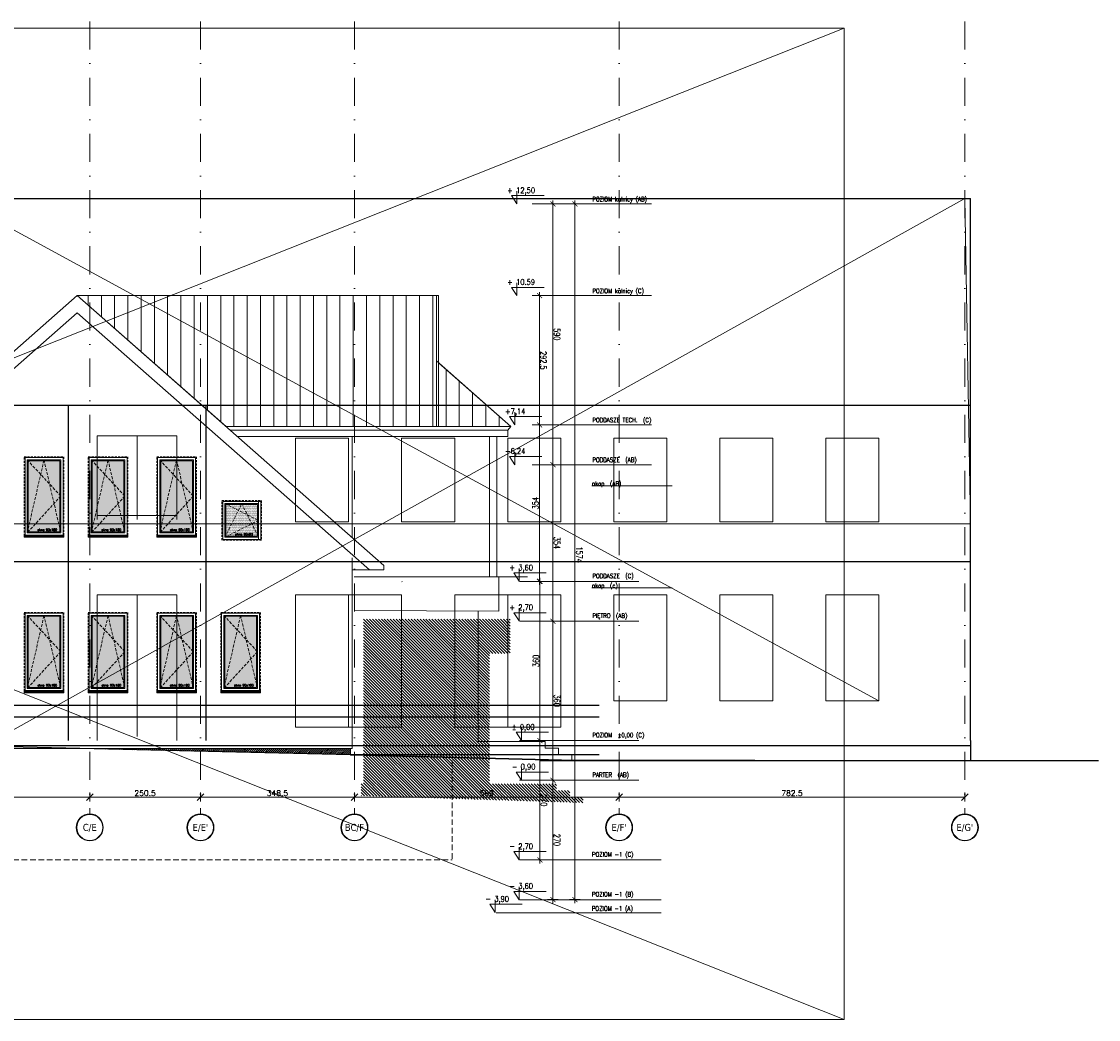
# Model space of a CAD drawing. Header units: millimetres. Extents: x 28291 to 177760, y -399809 to -170937.
# Tile 50 of 256: x 52469 to 54907, y -203186 to -200929. Entities that reach past the tile are written whole.
import ezdxf
from ezdxf.enums import TextEntityAlignment as Align

# ---------------------------------------------------------------- set-up
doc = ezdxf.new("R2010")
doc.units = ezdxf.units.MM
for name, pattern in [('CACHE', [9.525, 6.35, -3.175]), ('CARKOVANA', [7.5, 5, -2.5]), ('DASHDOT', [25.4, 12.7, -6.35, 0, -6.35]), ('HIDDEN', [9.525, 6.35, -3.175])]:
    doc.linetypes.add(name, pattern=pattern)
doc.layers.get('0').update_dxf_attribs({"lineweight": 0})
for name, color, linetype, lineweight in [('! opisy okien elewacja', 7, 'Continuous', 0), ('!! 0_ Istn-sciany', 3, 'Continuous', 30), ('!! 0_ WIDOK ELEWACJA', 4, 'Continuous', 0), ('!! 0_Istn-cienka', 4, 'Continuous', 9), ('!! 1_ projektowana ślusarka', 1, 'Continuous', 15), ('!! 1_Hatch dach', 252, 'Continuous', 5), ('!! 1_projektowana elewacja', 3, 'Continuous', 25), ('!! 2_NOWE OKNA WIDOk - remont', 140, 'Continuous', 5), ('!! 2_posadzki winyle 2', 43, 'Continuous', 9), ('!! wymiary osi', 250, 'Continuous', 9), ('0-osie-liniA', 14, 'DASHDOT', 5), ('0-osie-tx', 66, 'Continuous', 9), ('0-rzedne-blok', 62, 'Continuous', 13)]:
    doc.layers.add(name, color=color, linetype=linetype, lineweight=lineweight)
for name, color, linetype, lineweight, true_color in [('!! 0_ Istn-okna - wymienione', 9, 'Continuous', 13, 0x808080), ('!! 1_ELEWACJA KOLOR', 7, 'Continuous', 13, 0x6888bb), ('!! 2_ELEWACJA COKÓŁ', 9, 'Continuous', 13, 0x808080)]:
    doc.layers.add(name, color=color, linetype=linetype, lineweight=lineweight, true_color=true_color)
for name, color, linetype, lineweight, plot in [('!! 0_bloki rzędnych', 7, 'Continuous', 0, False), ('!! 0_ramki', 66, 'Continuous', 9, False), ('ND', 240, 'Continuous', 0, False)]:
    doc.layers.add(name, color=color, linetype=linetype, lineweight=lineweight, plot=plot)
doc.layers.add('!! 1_ widok', color=4, linetype='Continuous')
doc.styles.add('DEUTSCH', font='SIMPLEX8')
doc.styles.add('SIMPLEX', font='simplex.shx', dxfattribs={"width": 0.77})
doc.styles.add('TAHOMA', font='tahoma.ttf')
doc.styles.add('TXT', font='simplex.shx')
doc.dimstyles.new('DIM50', dxfattribs={"dimscale": 5, "dimtxt": 2.5, "dimasz": 1.5, "dimexe": 0, "dimexo": 0, "dimgap": 0.5, "dimtad": 1, "dimdec": 4, "dimrnd": 0.5, "dimdsep": 46, "dimtxsty": 'TXT', "dimblk1": 'TICK1', "dimblk2": 'TICK1', "dimsah": 1, "dimcen": 0, "dimse1": 1, "dimse2": 1, "dimclrd": 1, "dimclre": 7, "dimclrt": 9, "dimadec": 0, "dimazin": 0, "dimtfac": 1, "dimtdec": 4, "dimtmove": 2, "dimatfit": 3, "dimldrblk": 'TICK1', "dimfxl": 1, "dimtolj": 1, "dimarcsym": 0})
doc.dimstyles.new('OL PB 100', dxfattribs={"dimscale": 4, "dimtxt": 3.5, "dimasz": 0.2, "dimexe": 10, "dimexo": 10, "dimgap": 0.5, "dimtad": 1, "dimdec": 1, "dimrnd": 0.5, "dimzin": 9, "dimdsep": 46, "dimtxsty": 'SIMPLEX', "dimblk": 'thick_MSz', "dimcen": 0.05, "dimdle": 8, "dimse1": 1, "dimse2": 1, "dimclrd": 256, "dimclre": 256, "dimclrt": 3, "dimadec": 1, "dimazin": 2, "dimtfac": 1, "dimtdec": 1, "dimtix": 1, "dimtofl": 0, "dimtmove": 2, "dimatfit": 3, "dimldrblk": 'thick_MSz', "dimfxl": 10, "dimfxlon": 1, "dimtolj": 1, "dimlwd": -1, "dimlwe": -1, "dimarcsym": 0})
pattern_1 = [(90, (0, 0), (-30, 2e-15), [])]

# ---------------------------------------------------------------- blocks, each defined once
blk = doc.blocks.new('thick_MSz')
for p, q in [((-10, 0), (10, 0)), ((0, 15), (0, -15))]:
    blk.add_line(p, q)
at = {"const_width": 2, "elevation": 2}
blk.add_lwpolyline([(-7.1, -7.1), (7.1, 7.1)], dxfattribs=at)
blk = doc.blocks.new('*D3793')
at = {"layer": 'DEFPOINTS', "color": 0, "ltscale": 100, "transparency": 16777216}
for p in [(15576.3, 8739.9), (15576.3, 8648.5), (15846.3, 8648.5)]:
    blk.add_point(p, dxfattribs=at)
at = {"layer": 'ND', "ltscale": 100, "transparency": 16777216}
blk.add_line((15845.5, 8739.9), (15577.1, 8739.9), dxfattribs=at)
at = {"layer": 'ND', "ltscale": 100, "transparency": 16777216, "xscale": 0.8, "yscale": 0.8, "zscale": 0.8}
for p, rotation in [((15576.3, 8739.9), 180.0000000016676), ((15846.3, 8739.9), 1.667546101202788e-09)]:
    blk.add_blockref('thick_MSz', p, dxfattribs=dict(at, rotation=rotation))
at = {"layer": 'ND', "color": 3, "ltscale": 100, "transparency": 16777216, "insert": (15711.3, 8748.9), "char_height": 14, "attachment_point": 5, "rotation": 0, "style": 'SIMPLEX'}
blk.add_mtext('\\A1;270', dxfattribs=at)
blk = doc.blocks.new('D_kota')
for p, q in [((8.7, 0), (8.7, 23)), ((-0.8, 15), (8.7, 15)), ((8.7, 0), (-0.8, 15))]:
    blk.add_line(p, q)
blk.add_lwpolyline([(-0.8, 15), (57.9, 15)])
at = {"style": 'DEUTSCH', "width": 0.8}
blk.add_attdef('POZ.ARCH', (7.3, 19.7), '', height=10, dxfattribs=at)
blk = doc.blocks.new('*D3794')
at = {"layer": 'DEFPOINTS', "color": 0, "ltscale": 100, "transparency": 16777216}
for p in [(15846.3, 8789.5), (14272.3, 8752.2), (15846.3, 8606.6)]:
    blk.add_point(p, dxfattribs=at)
at = {"layer": 'ND', "ltscale": 100, "transparency": 16777216}
blk.add_line((14273.1, 8789.5), (15845.5, 8789.5), dxfattribs=at)
at = {"layer": 'ND', "ltscale": 100, "transparency": 16777216, "xscale": 0.8, "yscale": 0.8, "zscale": 0.8}
for p, rotation in [((14272.3, 8789.5), 180.0000000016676), ((15846.3, 8789.5), 1.667517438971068e-09)]:
    blk.add_blockref('thick_MSz', p, dxfattribs=dict(at, rotation=rotation))
at = {"layer": 'ND', "color": 3, "ltscale": 100, "transparency": 16777216, "insert": (15065.7, 8799.5), "char_height": 14, "attachment_point": 5, "rotation": 0, "style": 'SIMPLEX'}
blk.add_mtext('\\A1;1574', dxfattribs=at)
blk = doc.blocks.new('*D3795')
at = {"layer": 'DEFPOINTS', "color": 0, "ltscale": 100, "transparency": 16777216}
for p in [(15216.3, 8739.9), (15216.3, 8648.5), (15576.3, 8648.5)]:
    blk.add_point(p, dxfattribs=at)
at = {"layer": 'ND', "ltscale": 100, "transparency": 16777216}
blk.add_line((15575.5, 8739.9), (15217.1, 8739.9), dxfattribs=at)
at = {"layer": 'ND', "ltscale": 100, "transparency": 16777216, "xscale": 0.8, "yscale": 0.8, "zscale": 0.8}
for p, rotation in [((15216.3, 8739.9), 180.0000000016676), ((15576.3, 8739.9), 1.667546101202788e-09)]:
    blk.add_blockref('thick_MSz', p, dxfattribs=dict(at, rotation=rotation))
at = {"layer": 'ND', "color": 3, "ltscale": 100, "transparency": 16777216, "insert": (15396.3, 8748.9), "char_height": 14, "attachment_point": 5, "rotation": 0, "style": 'SIMPLEX'}
blk.add_mtext('\\A1;360', dxfattribs=at)
blk = doc.blocks.new('*D3796')
at = {"layer": 'DEFPOINTS', "color": 0, "ltscale": 100, "transparency": 16777216}
for p in [(14862.3, 8739.9), (14862.3, 8648.6), (15216.3, 8648.5)]:
    blk.add_point(p, dxfattribs=at)
at = {"layer": 'ND', "ltscale": 100, "transparency": 16777216}
blk.add_line((15215.5, 8739.9), (14863.1, 8739.9), dxfattribs=at)
at = {"layer": 'ND', "ltscale": 100, "transparency": 16777216, "xscale": 0.8, "yscale": 0.8, "zscale": 0.8}
for p, rotation in [((14862.3, 8739.9), 180.0000000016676), ((15216.3, 8739.9), 1.667546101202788e-09)]:
    blk.add_blockref('thick_MSz', p, dxfattribs=dict(at, rotation=rotation))
at = {"layer": 'ND', "color": 3, "ltscale": 100, "transparency": 16777216, "insert": (15039.3, 8748.9), "char_height": 14, "attachment_point": 5, "rotation": 0, "style": 'SIMPLEX'}
blk.add_mtext('\\A1;354', dxfattribs=at)
blk = doc.blocks.new('*D3797')
at = {"layer": 'DEFPOINTS', "color": 0, "ltscale": 100, "transparency": 16777216}
for p in [(14272.3, 8739.9), (14272.3, 8693), (14862.3, 8648.6)]:
    blk.add_point(p, dxfattribs=at)
at = {"layer": 'ND', "ltscale": 100, "transparency": 16777216}
blk.add_line((14861.5, 8739.9), (14273.1, 8739.9), dxfattribs=at)
at = {"layer": 'ND', "ltscale": 100, "transparency": 16777216, "xscale": 0.8, "yscale": 0.8, "zscale": 0.8}
for p, rotation in [((14272.3, 8739.9), 180.0000000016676), ((14862.3, 8739.9), 1.667546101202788e-09)]:
    blk.add_blockref('thick_MSz', p, dxfattribs=dict(at, rotation=rotation))
at = {"layer": 'ND', "color": 3, "ltscale": 100, "transparency": 16777216, "insert": (14567.3, 8748.9), "char_height": 14, "attachment_point": 5, "rotation": 0, "style": 'SIMPLEX'}
blk.add_mtext('\\A1;590', dxfattribs=at)
blk = doc.blocks.new('*D3798')
at = {"layer": 'DEFPOINTS', "color": 0, "ltscale": 100, "transparency": 16777216}
for p in [(15486.3, 8710.4), (15486.3, 8648.5), (15756.3, 8648.5)]:
    blk.add_point(p, dxfattribs=at)
at = {"layer": 'ND', "ltscale": 100, "transparency": 16777216}
blk.add_line((15755.5, 8710.4), (15487.1, 8710.4), dxfattribs=at)
at = {"layer": 'ND', "ltscale": 100, "transparency": 16777216, "xscale": 0.8, "yscale": 0.8, "zscale": 0.8}
for p, rotation in [((15486.3, 8710.4), 180.0000000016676), ((15756.3, 8710.4), 1.667546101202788e-09)]:
    blk.add_blockref('thick_MSz', p, dxfattribs=dict(at, rotation=rotation))
at = {"layer": 'ND', "color": 3, "ltscale": 100, "transparency": 16777216, "insert": (15621.3, 8719.4), "char_height": 14, "attachment_point": 5, "rotation": 0, "style": 'SIMPLEX'}
blk.add_mtext('\\A1;270', dxfattribs=at)
blk = doc.blocks.new('*D3799')
at = {"layer": 'DEFPOINTS', "color": 0, "ltscale": 100, "transparency": 16777216}
for p in [(15126.3, 8710.4), (15126.3, 8648.5), (15486.3, 8648.5)]:
    blk.add_point(p, dxfattribs=at)
at = {"layer": 'ND', "ltscale": 100, "transparency": 16777216}
blk.add_line((15485.5, 8710.4), (15127.1, 8710.4), dxfattribs=at)
at = {"layer": 'ND', "ltscale": 100, "transparency": 16777216, "xscale": 0.8, "yscale": 0.8, "zscale": 0.8, "rotation": 180}
blk.add_blockref('thick_MSz', (15126.3, 8710.4), dxfattribs=at)
at = {"layer": 'ND', "ltscale": 100, "transparency": 16777216, "xscale": 0.8, "yscale": 0.8, "zscale": 0.8}
blk.add_blockref('thick_MSz', (15486.3, 8710.4), dxfattribs=at)
at = {"layer": 'ND', "color": 3, "ltscale": 100, "transparency": 16777216, "insert": (15306.3, 8701.4), "char_height": 14, "attachment_point": 5, "rotation": 180, "style": 'SIMPLEX'}
blk.add_mtext('\\A1;360', dxfattribs=at)
blk = doc.blocks.new('*D3791')
at = {"layer": 'DEFPOINTS', "color": 0, "ltscale": 100, "transparency": 16777216}
for p in [(14772.3, 8709.4), (14772.3, 8648.5), (15126.3, 8648.5)]:
    blk.add_point(p, dxfattribs=at)
at = {"layer": 'ND', "ltscale": 100, "transparency": 16777216}
blk.add_line((15125.5, 8709.4), (14773.1, 8709.4), dxfattribs=at)
at = {"layer": 'ND', "ltscale": 100, "transparency": 16777216, "xscale": 0.8, "yscale": 0.8, "zscale": 0.8, "rotation": 180}
blk.add_blockref('thick_MSz', (14772.3, 8709.4), dxfattribs=at)
at = {"layer": 'ND', "ltscale": 100, "transparency": 16777216, "xscale": 0.8, "yscale": 0.8, "zscale": 0.8}
blk.add_blockref('thick_MSz', (15126.3, 8709.4), dxfattribs=at)
at = {"layer": 'ND', "color": 3, "ltscale": 100, "transparency": 16777216, "insert": (14949.3, 8700.4), "char_height": 14, "attachment_point": 5, "rotation": 180, "style": 'SIMPLEX'}
blk.add_mtext('\\A1;354', dxfattribs=at)
blk = doc.blocks.new('*D3792')
at = {"layer": 'DEFPOINTS', "color": 0, "ltscale": 100, "transparency": 16777216}
for p in [(14479.8, 8709.4), (14479.8, 8593.5), (14772.3, 8593.5)]:
    blk.add_point(p, dxfattribs=at)
at = {"layer": 'ND', "ltscale": 100, "transparency": 16777216}
blk.add_line((14771.5, 8709.4), (14480.6, 8709.4), dxfattribs=at)
at = {"layer": 'ND', "ltscale": 100, "transparency": 16777216, "xscale": 0.8, "yscale": 0.8, "zscale": 0.8, "rotation": 180}
blk.add_blockref('thick_MSz', (14479.8, 8709.4), dxfattribs=at)
at = {"layer": 'ND', "ltscale": 100, "transparency": 16777216, "xscale": 0.8, "yscale": 0.8, "zscale": 0.8}
blk.add_blockref('thick_MSz', (14772.3, 8709.4), dxfattribs=at)
at = {"layer": 'ND', "color": 3, "ltscale": 100, "transparency": 16777216, "insert": (14626.1, 8718.4), "char_height": 14, "attachment_point": 5, "style": 'SIMPLEX'}
blk.add_mtext('\\A1;292.5', dxfattribs=at)
blk = doc.blocks.new('okno 90x180')
at = {"layer": '!! 1_Hatch dach', "true_color": 0x575757}
h = blk.add_hatch(dxfattribs=at)
h.set_pattern_fill('DOTS', color=251)
h.set_pattern_definition([(0, (-9632.3096, -11392.1331), (0.79375, 1.5875), [0, -1.5875])])
h.paths.add_polyline_path([(9, -10), (81, -10), (81, -171), (9, -171)])
at = {"layer": '!! 2_posadzki winyle 2'}
h = blk.add_hatch(dxfattribs=at)
h.set_pattern_fill('ANSI31', color=252, scale=0.2)
h.paths.add_polyline_path([(0, -178), (90, -178), (90, -183), (0, -183)])
at = {"layer": '!! 0_ Istn-okna - wymienione', "linetype": 'CARKOVANA', "lineweight": 5}
blk.add_lwpolyline([(0, -1), (90, -1), (90, -180), (0, -180)], close=True, dxfattribs=at)
at = {"layer": '!! 0_ Istn-okna - wymienione'}
for points in [[(2, -3), (88, -3), (88, -178), (2, -178)], [(7, -8), (83, -8), (83, -173), (7, -173)], [(9, -10), (81, -10), (81, -171), (9, -171)], [(0, -178), (90, -178), (90, -183), (0, -183)]]:
    blk.add_lwpolyline(points, close=True, dxfattribs=at)
at = {"layer": '!! 1_Hatch dach', "color": 251, "linetype": 'CACHE', "true_color": 0x575757}
for points in [[(7, -173), (45, -8), (83, -173)], [(7, -8), (83, -90), (7, -173)]]:
    blk.add_lwpolyline(points, dxfattribs=at)
at = {"insert": (30.1, -163.6), "char_height": 5, "attachment_point": 1, "style": 'TXT'}
blk.add_mtext_dynamic_manual_height_columns('okno 90x180', width=52.63, gutter_width=75, heights=[0], dxfattribs=at)
blk = doc.blocks.new('okno 90x90')
at = {"layer": '!! 1_Hatch dach', "true_color": 0x575757}
h = blk.add_hatch(dxfattribs=at)
h.set_pattern_fill('DOTS', color=251)
h.set_pattern_definition([(0, (-9634.3096, -11214.1331), (0.79375, 1.5875), [0, -1.5875])])
h.paths.add_polyline_path([(7, 79), (79, 79), (79, 7), (7, 7)])
at = {"layer": '!! 0_ Istn-okna - wymienione', "linetype": 'CARKOVANA', "lineweight": 5}
blk.add_lwpolyline([(-2, 88), (88, 88), (88, -2), (-2, -2)], close=True, dxfattribs=at)
at = {"layer": '!! 0_ Istn-okna - wymienione'}
for points in [[(0, 86), (86, 86), (86, 0), (0, 0)], [(5, 81), (81, 81), (81, 5), (5, 5)], [(7, 79), (79, 79), (79, 7), (7, 7)]]:
    blk.add_lwpolyline(points, close=True, dxfattribs=at)
at = {"layer": '!! 1_Hatch dach', "color": 251, "linetype": 'CACHE', "true_color": 0x575757}
for points in [[(5, 5), (43, 81), (81, 5)], [(5, 81), (81, 43), (5, 5)]]:
    blk.add_lwpolyline(points, dxfattribs=at)
at = {"insert": (28.1, 14.4), "char_height": 5, "attachment_point": 1, "style": 'TXT'}
blk.add_mtext_dynamic_manual_height_columns('okno 90x90', width=52.63, gutter_width=75, heights=[0], dxfattribs=at)
blk = doc.blocks.new('*U80')
h = blk.add_hatch(color=256)
edge = h.paths.add_edge_path()
edge.add_arc((0, 0), 30.6, 0, 360)
edge = h.paths.add_edge_path(flags=17)
edge.add_arc((0, 0), 29.4, 0, 360)
for radius in [30.6, 29.4]:
    blk.add_circle((0, 0), radius)
at = {"style": 'TAHOMA', "flags": 8}
blk.add_attdef('ANSICHTSNUMMER', text='', height=16, dxfattribs=at).set_placement((0, 0), align=Align.MIDDLE_CENTER)
blk = doc.blocks.new('TICK1')
at = {"color": 2}
blk.add_line((-1, -1), (1, 1), dxfattribs=at)
at = {"color": 0}
for p, q in [((0, 0), (-1, 0)), ((0, -1.4), (0, 1.4))]:
    blk.add_line(p, q, dxfattribs=at)
blk = doc.blocks.new('*D3675')
at = {"layer": '!! wymiary osi', "color": 1, "lineweight": -2, "transparency": 16777216}
blk.add_line((60850.1, -216280.7), (61404.6, -216280.7), dxfattribs=at)
at = {"layer": 'DEFPOINTS', "color": 0, "transparency": 16777216}
for p in [(60842.6, -216280.7), (61412.1, -216280.7), (61412.1, -216280.7)]:
    blk.add_point(p, dxfattribs=at)
at = {"layer": '!! wymiary osi', "color": 1, "lineweight": -2, "transparency": 16777216, "xscale": 7.5, "yscale": 7.5, "zscale": 7.5, "rotation": 180}
blk.add_blockref('TICK1', (60842.6, -216280.7), dxfattribs=at)
at = {"layer": '!! wymiary osi', "color": 1, "lineweight": -2, "transparency": 16777216, "xscale": 7.5, "yscale": 7.5, "zscale": 7.5}
blk.add_blockref('TICK1', (61412.1, -216280.7), dxfattribs=at)
at = {"layer": '!! wymiary osi', "color": 9, "transparency": 16777216, "insert": (61127.3, -216271.9), "char_height": 12.5, "attachment_point": 5, "style": 'TXT'}
blk.add_mtext('\\A1;569.5', dxfattribs=at)
blk = doc.blocks.new('*D3676')
at = {"layer": '!! wymiary osi', "color": 1, "lineweight": -2, "transparency": 16777216}
blk.add_line((61419.6, -216280.7), (61655.1, -216280.7), dxfattribs=at)
at = {"layer": 'DEFPOINTS', "color": 0, "transparency": 16777216}
for p in [(61412.1, -216280.7), (61662.6, -216280.7), (61662.6, -216280.7)]:
    blk.add_point(p, dxfattribs=at)
at = {"layer": '!! wymiary osi', "color": 1, "lineweight": -2, "transparency": 16777216, "xscale": 7.5, "yscale": 7.5, "zscale": 7.5, "rotation": 180}
blk.add_blockref('TICK1', (61412.1, -216280.7), dxfattribs=at)
at = {"layer": '!! wymiary osi', "color": 1, "lineweight": -2, "transparency": 16777216, "xscale": 7.5, "yscale": 7.5, "zscale": 7.5}
blk.add_blockref('TICK1', (61662.6, -216280.7), dxfattribs=at)
at = {"layer": '!! wymiary osi', "color": 9, "transparency": 16777216, "insert": (61537.3, -216271.9), "char_height": 12.5, "attachment_point": 5, "style": 'TXT'}
blk.add_mtext('\\A1;250.5', dxfattribs=at)
blk = doc.blocks.new('*D3677')
at = {"layer": '!! wymiary osi', "color": 1, "lineweight": -2, "transparency": 16777216}
blk.add_line((61670.1, -216280.7), (62003.6, -216280.7), dxfattribs=at)
at = {"layer": 'DEFPOINTS', "color": 0, "transparency": 16777216}
for p in [(61662.6, -216280.7), (62011.1, -216280.7), (62011.1, -216280.7)]:
    blk.add_point(p, dxfattribs=at)
at = {"layer": '!! wymiary osi', "color": 1, "lineweight": -2, "transparency": 16777216, "xscale": 7.5, "yscale": 7.5, "zscale": 7.5, "rotation": 180}
blk.add_blockref('TICK1', (61662.6, -216280.7), dxfattribs=at)
at = {"layer": '!! wymiary osi', "color": 1, "lineweight": -2, "transparency": 16777216, "xscale": 7.5, "yscale": 7.5, "zscale": 7.5}
blk.add_blockref('TICK1', (62011.1, -216280.7), dxfattribs=at)
at = {"layer": '!! wymiary osi', "color": 9, "transparency": 16777216, "insert": (61836.8, -216271.9), "char_height": 12.5, "attachment_point": 5, "style": 'TXT'}
blk.add_mtext('\\A1;348.5', dxfattribs=at)
blk = doc.blocks.new('*D3678')
at = {"layer": '!! wymiary osi', "color": 1, "lineweight": -2, "transparency": 16777216}
blk.add_line((62018.6, -216280.7), (62602.6, -216280.7), dxfattribs=at)
at = {"layer": 'DEFPOINTS', "color": 0, "transparency": 16777216}
for p in [(62011.1, -216280.7), (62610.1, -216280.7), (62610.1, -216280.7)]:
    blk.add_point(p, dxfattribs=at)
at = {"layer": '!! wymiary osi', "color": 1, "lineweight": -2, "transparency": 16777216, "xscale": 7.5, "yscale": 7.5, "zscale": 7.5, "rotation": 180}
blk.add_blockref('TICK1', (62011.1, -216280.7), dxfattribs=at)
at = {"layer": '!! wymiary osi', "color": 1, "lineweight": -2, "transparency": 16777216, "xscale": 7.5, "yscale": 7.5, "zscale": 7.5}
blk.add_blockref('TICK1', (62610.1, -216280.7), dxfattribs=at)
at = {"layer": '!! wymiary osi', "color": 9, "transparency": 16777216, "insert": (62310.6, -216271.9), "char_height": 12.5, "attachment_point": 5, "style": 'TXT'}
blk.add_mtext('\\A1;599', dxfattribs=at)
blk = doc.blocks.new('*D3679')
at = {"layer": '!! wymiary osi', "color": 1, "lineweight": -2, "transparency": 16777216}
blk.add_line((62617.6, -216280.7), (63385.1, -216280.7), dxfattribs=at)
at = {"layer": 'DEFPOINTS', "color": 0, "transparency": 16777216}
for p in [(62610.1, -216280.7), (63392.6, -216280.7), (63392.6, -216280.7)]:
    blk.add_point(p, dxfattribs=at)
at = {"layer": '!! wymiary osi', "color": 1, "lineweight": -2, "transparency": 16777216, "xscale": 7.5, "yscale": 7.5, "zscale": 7.5, "rotation": 180}
blk.add_blockref('TICK1', (62610.1, -216280.7), dxfattribs=at)
at = {"layer": '!! wymiary osi', "color": 1, "lineweight": -2, "transparency": 16777216, "xscale": 7.5, "yscale": 7.5, "zscale": 7.5}
blk.add_blockref('TICK1', (63392.6, -216280.7), dxfattribs=at)
at = {"layer": '!! wymiary osi', "color": 9, "transparency": 16777216, "insert": (63001.3, -216271.9), "char_height": 12.5, "attachment_point": 5, "style": 'TXT'}
blk.add_mtext('\\A1;782.5', dxfattribs=at)
blk = doc.blocks.new('POZIOMY BLOK')
for p, q in [((14909.91, 9009.49), (14909.91, 8828.06)), ((15140.67, 9009.49), (15140.67, 8828.06)), ((15756.32, 8984.49), (15756.32, 8664.25)), ((15846.32, 8984.49), (15846.32, 8664.25)), ((15876.32, 8984.49), (15876.32, 8664.25)), ((14272.32, 8962.8), (14272.32, 8693.05)), ((14479.8, 8962.8), (14479.8, 8693.05)), ((14772.32, 8962.8), (14772.32, 8693.05)), ((14862.32, 8962.8), (14862.32, 8693.05)), ((15126.32, 8934), (15126.32, 8664.25)), ((15216.32, 8934), (15216.32, 8664.25)), ((15486.32, 8934), (15486.32, 8664.25)), ((15576.32, 8934), (15576.32, 8664.25)), ((15876.32, 8682.25), (15876.32, 8611.49))]:
    blk.add_line(p, q)
at = {"layer": '0-rzedne-blok'}
ref = blk.add_blockref('D_kota', (15486.32, 8657.67), dxfattribs=dict(at, xscale=1.250000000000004, yscale=1.250000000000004, zscale=1.250000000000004, rotation=90))
ref.add_attrib('POZ.ARCH', '%%p 0,00  ', (15461.74, 8646.85), dxfattribs={"layer": '0', "height": 12.5, "rotation": 90, "style": 'DEUTSCH', "width": 0.8})
ref = blk.add_blockref('D_kota', (15576.32, 8657.67), dxfattribs=dict(at, xscale=1.250000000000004, yscale=1.250000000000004, zscale=1.250000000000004, rotation=90))
ref.add_attrib('POZ.ARCH', '- 0,90  ', (15551.74, 8646.85), dxfattribs={"layer": '0', "height": 12.5, "rotation": 90, "style": 'DEUTSCH', "width": 0.8})
ref = blk.add_blockref('D_kota', (14272.32, 8647.32), dxfattribs=dict(at, xscale=1.250000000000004, yscale=1.250000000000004, zscale=1.250000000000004, rotation=90))
ref.add_attrib('POZ.ARCH', '+ 12,50', (14247.74, 8636.49), dxfattribs={"layer": '0', "height": 12.5, "rotation": 90, "style": 'DEUTSCH', "width": 0.8})
ref = blk.add_blockref('D_kota', (14479.8, 8647.32), dxfattribs=dict(at, xscale=1.250000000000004, yscale=1.250000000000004, zscale=1.250000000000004, rotation=90))
ref.add_attrib('POZ.ARCH', '+ 10.59', (14455.22, 8636.49), dxfattribs={"layer": '0', "height": 12.5, "rotation": 90, "style": 'DEUTSCH', "width": 0.8})
ref = blk.add_blockref('D_kota', (14772.32, 8642.51), dxfattribs=dict(at, xscale=1.250000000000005, yscale=1.250000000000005, zscale=1.250000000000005, rotation=90))
ref.add_attrib('POZ.ARCH', '+7,14', (14747.74, 8631.68), dxfattribs={"layer": '0', "height": 12.5, "rotation": 90, "style": 'DEUTSCH', "width": 0.8})
ref = blk.add_blockref('D_kota', (14862.32, 8642.51), dxfattribs=dict(at, xscale=1.250000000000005, yscale=1.250000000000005, zscale=1.250000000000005, rotation=90))
ref.add_attrib('POZ.ARCH', '+6,24', (14837.74, 8631.68), dxfattribs={"layer": '0', "height": 12.5, "rotation": 90, "style": 'DEUTSCH', "width": 0.8})
ref = blk.add_blockref('D_kota', (15125.85, 8652.26), dxfattribs=dict(at, xscale=1.250000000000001, yscale=1.250000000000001, zscale=1.250000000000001, rotation=89.99999992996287))
ref.add_attrib('POZ.ARCH', '+ 3,60', (15101.27, 8641.44), dxfattribs={"layer": '0', "height": 12.5, "rotation": 90, "style": 'DEUTSCH', "width": 0.8})
ref = blk.add_blockref('D_kota', (15215.85, 8652.26), dxfattribs=dict(at, xscale=1.250000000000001, yscale=1.250000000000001, zscale=1.250000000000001, rotation=89.99999992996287))
ref.add_attrib('POZ.ARCH', '+ 2,70', (15191.27, 8641.44), dxfattribs={"layer": '0', "height": 12.5, "rotation": 90, "style": 'DEUTSCH', "width": 0.8})
ref = blk.add_blockref('D_kota', (15756.32, 8652.26), dxfattribs=dict(at, xscale=1.250000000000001, yscale=1.250000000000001, zscale=1.250000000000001, rotation=89.99999992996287))
ref.add_attrib('POZ.ARCH', '- 2,70', (15731.74, 8641.44), dxfattribs={"layer": '0', "height": 12.5, "rotation": 90, "style": 'DEUTSCH', "width": 0.8})
ref = blk.add_blockref('D_kota', (15846.32, 8652.26), dxfattribs=dict(at, xscale=1.250000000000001, yscale=1.250000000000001, zscale=1.250000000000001, rotation=89.99999992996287))
ref.add_attrib('POZ.ARCH', '- 3,60', (15821.74, 8641.44), dxfattribs={"layer": '0', "height": 12.5, "rotation": 90, "style": 'DEUTSCH', "width": 0.8})
ref = blk.add_blockref('D_kota', (15875.5, 8597.99), dxfattribs=dict(at, xscale=1.250000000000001, yscale=1.250000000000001, zscale=1.250000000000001, rotation=89.99999992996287))
ref.add_attrib('POZ.ARCH', '- 3,90', (15850.92, 8587.16), dxfattribs={"layer": '0', "height": 12.5, "rotation": 90, "style": 'DEUTSCH', "width": 0.8})
at = {"style": 'SIMPLEX', "width": 0.77}
for s, p in [('POZIOM kalnicy (AB)', (14266.63, 8829.03, -0.04)), ('POZIOM kalnicy (C)', (14474.11, 8829.03, -0.04)), ('PODDASZE TECH.  (C)', (14766.35, 8829.03, -0.04)), ('PODDASZE  (AB)', (14856.35, 8829.03, -0.04)), ('PODDASZE  (C)', (15118.99, 8829.03, -0.04)), ('POZIOM  %%P0,00 (C)', (15478.99, 8829.03, -0.04)), ('okap  (AB)', (14909.91, 8828.06)), ('PIĘTRO  (AB)', (15208.99, 8829.03, -0.04)), ('PARTER  (AB)', (15568.99, 8829.03, -0.04)), ('POZIOM -1 (C)', (15748.99, 8828.23, -0.04)), ('POZIOM -1 (B)', (15838.99, 8828.23, -0.04)), ('POZIOM -1 (A)', (15871.38, 8827.97, -0.04)), ('okap  (c)', (15140.67, 8828.06))]:
    blk.add_text(s, height=10, rotation=90, dxfattribs=at).set_placement(p)
at = {"layer": 'ND', "ltscale": 100}
dim = blk.add_linear_dim(base=(15846.32, 8789.48), p1=(14272.32, 8752.23), p2=(15846.32, 8606.6), angle=180, dimstyle='OL PB 100', dxfattribs=at)
dim.commit()
dim.dimension.update_dxf_attribs({"geometry": '*D3794', "text_midpoint": (15065.71, 8799.48), "dimtype": 160})
for base, p1, p2, picture, middle in [((14272.32, 8739.89), (14862.32, 8648.65), (14272.32, 8693.05), '*D3797', (14567.32, 8748.89)), ((14862.32, 8739.89), (15216.32, 8648.52), (14862.32, 8648.65), '*D3796', (15039.32, 8748.89)), ((15216.32, 8739.89), (15576.32, 8648.52), (15216.32, 8648.52), '*D3795', (15396.32, 8748.89)), ((15576.32, 8739.89), (15846.32, 8648.52), (15576.32, 8648.52), '*D3793', (15711.32, 8748.89)), ((15486.32, 8710.39), (15756.32, 8648.52), (15486.32, 8648.52), '*D3798', (15621.32, 8719.39)), ((14772.32, 8709.43), (15126.32, 8648.52), (14772.32, 8648.52), '*D3791', (14949.32, 8700.43)), ((15126.32, 8710.39), (15486.32, 8648.52), (15126.32, 8648.52), '*D3799', (15306.32, 8701.39))]:
    dim = blk.add_linear_dim(base=base, p1=p1, p2=p2, angle=180, dimstyle='OL PB 100', dxfattribs=at)
    dim.commit()
    dim.dimension.update_dxf_attribs({"geometry": picture, "text_midpoint": middle})
dim = blk.add_linear_dim(base=(14479.8, 8709.43), p1=(14772.32, 8593.49), p2=(14479.8, 8593.49), dimstyle='OL PB 100', dxfattribs=at)
dim.commit()
dim.dimension.update_dxf_attribs({"geometry": '*D3792', "text_midpoint": (14626.06, 8718.43)})
blk = doc.blocks.new('BLOK OSIE D-E PD')
at = {"layer": '0-osie-liniA', "ltscale": 5}
for points in [[(61412.06735, -214526.31528), (61412.06735, -216318.84626)], [(61662.56735, -214526.31528), (61662.56735, -216318.84626)], [(62011.06735, -214526.31528), (62011.06735, -216318.84626)], [(62610.06735, -214526.31528), (62610.06735, -216318.84626)], [(63392.56735, -214526.31528), (63392.56735, -216318.84626)]]:
    blk.add_lwpolyline(points, dxfattribs=at)
at = {"layer": '0-osie-tx'}
ref = blk.add_blockref('*U80', (61412.06735, -216349.44626), dxfattribs=dict(at, rotation=180))
ref.add_attrib('ANSICHTSNUMMER', 'C/E', dxfattribs={"layer": '0', "height": 16, "style": 'TAHOMA', "flags": 8}).set_placement((61412.06735, -216349.44626), align=Align.MIDDLE_CENTER)
ref = blk.add_blockref('*U80', (61662.56735, -216349.44626), dxfattribs=dict(at, rotation=180))
ref.add_attrib('ANSICHTSNUMMER', "E/E'", dxfattribs={"layer": '0', "height": 16, "style": 'TAHOMA', "flags": 8}).set_placement((61662.56735, -216349.44626), align=Align.MIDDLE_CENTER)
ref = blk.add_blockref('*U80', (62011.06735, -216349.44626), dxfattribs=dict(at, rotation=180))
ref.add_attrib('ANSICHTSNUMMER', 'BC/F', dxfattribs={"layer": '0', "height": 16, "style": 'TAHOMA', "flags": 8}).set_placement((62011.06735, -216349.44626), align=Align.MIDDLE_CENTER)
ref = blk.add_blockref('*U80', (62610.06735, -216349.44626), dxfattribs=dict(at, rotation=180))
ref.add_attrib('ANSICHTSNUMMER', "E/F'", dxfattribs={"layer": '0', "height": 16, "style": 'TAHOMA', "flags": 8}).set_placement((62610.06735, -216349.44626), align=Align.MIDDLE_CENTER)
ref = blk.add_blockref('*U80', (63392.56735, -216349.44626), dxfattribs=dict(at, rotation=180))
ref.add_attrib('ANSICHTSNUMMER', "E/G'", dxfattribs={"layer": '0', "height": 16, "style": 'TAHOMA', "flags": 8}).set_placement((63392.56735, -216349.44626), align=Align.MIDDLE_CENTER)
at = {"layer": '!! wymiary osi'}
for base, p1, p2, picture, middle in [((61412.06735, -216280.68013), (60842.56735, -216280.68013), (61412.06735, -216280.68013), '*D3675', (61127.31735, -216271.93013)), ((61662.56735, -216280.68013), (61412.06735, -216280.68013), (61662.56735, -216280.68013), '*D3676', (61537.31735, -216271.93013)), ((62011.06735, -216280.68013), (61662.56735, -216280.68013), (62011.06735, -216280.68013), '*D3677', (61836.81735, -216271.93013)), ((62610.06735, -216280.68013), (62011.06735, -216280.68013), (62610.06735, -216280.68013), '*D3678', (62310.56735, -216271.93013)), ((63392.56735, -216280.68013), (62610.06735, -216280.68013), (63392.56735, -216280.68013), '*D3679', (63001.31735, -216271.93013))]:
    dim = blk.add_linear_dim(base=base, p1=p1, p2=p2, dimstyle='DIM50', dxfattribs=at)
    dim.commit()
    dim.dimension.update_dxf_attribs({"geometry": picture, "text_midpoint": middle})

msp = doc.modelspace()

# ---------------------------------------------------------------- hatches: boundary and pattern name
at = {"layer": '!! 1_ELEWACJA KOLOR', "true_color": 0x4f5358}
h = msp.add_hatch(dxfattribs=at)
h.set_pattern_fill('ANSI31', color=251, scale=1.5, angle=-90)
h.set_pattern_definition([(315, (1064.661, 38637.8512), (3.367596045, 3.367596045), [])])
h.paths.add_polyline_path([(53243.21504, -202280.99681), (53575.2605, -202280.99681), (53575.2605, -202358.49681), (53528.21504, -202358.30665), (53528.21504, -202653.49928), (53680.21504, -202653.49928), (53680.21504, -202668.49928), (53710.21504, -202668.49928), (53710.21504, -202683.49928), (53740.21504, -202683.49928), (53739.80998, -202696.26879), (53238.21504, -202680.35771), (53238.21504, -202651.49928), (53243.21504, -202651.49928)])
at = {"layer": '!! 1_Hatch dach'}
h = msp.add_hatch(dxfattribs=at)
h.set_pattern_fill('_USER', color=8, scale=30, angle=90, pattern_type=0)
h.set_pattern_definition(pattern_1)
h.paths.add_polyline_path([(52932.12032, -201845.23896), (53408.1751, -201845.23896), (53408.1751, -201548.97913), (52595.46142, -201548.97913)])
h = msp.add_hatch(dxfattribs=at)
h.set_pattern_fill('_USER', color=8, scale=30, angle=90, pattern_type=0)
h.set_pattern_definition(pattern_1)
h.paths.add_polyline_path([(53413.1751, -201845.23896), (53413.1751, -201701.05681), (53577.01845, -201845.23896)])
at = {"layer": '!! 2_ELEWACJA COKÓŁ', "true_color": 0x2b2b2c}
h = msp.add_hatch(dxfattribs=at)
h.set_pattern_fill('ANSI31', color=250)
h.set_pattern_definition([(45, (1.142, -18.187), (-2.24506403, 2.24506403), [])])
h.paths.add_polyline_path([(53213.85353, -202573.68613), (52615.32874, -202573.74539), (53048.30433, -202583.69502), (53213.85353, -202587.49928)])

# ---------------------------------------------------------------- linework, layer by layer
at = {"layer": '! opisy okien elewacja'}
for points in [[(52932.12032, -201845.23896), (53408.1751, -201845.23896), (53408.1751, -201548.97913), (52595.46142, -201548.97913)], [(53413.1751, -201845.23896), (53413.1751, -201701.05681), (53577.01845, -201845.23896)]]:
    msp.add_lwpolyline(points, close=True, dxfattribs=at)
at = {"layer": '!! 0_ Istn-sciany'}
for points in [[(53549.75688, -202242.4966), (53549.84707, -202242.49701)], [(53549.75688, -202250.49671), (53549.80538, -202250.4969)], [(53721.57268, -202600.49928), (53213.85353, -202588.11534)], [(54129.00795, -202600.49928), (53642.4892, -202600.49928)]]:
    msp.add_lwpolyline(points, dxfattribs=at)
at = {"layer": '!! 0_ WIDOK ELEWACJA'}
for points in [[(52010.71142, -202063.55913), (52595.46142, -201548.97913)], [(53289.39223, -202159.63824), (52595.46142, -201548.97913)], [(53413.1751, -201548.97913), (52595.46142, -201548.97913)], [(53408.1751, -201845.23896), (53408.1751, -201548.97913)], [(53413.1751, -201845.23896), (53413.1751, -201548.97913)], [(52010.71142, -202102.18905), (52595.46142, -201587.60905)], [(53256.85824, -202169.63824), (52595.46142, -201587.60905)], [(53577.01845, -201845.23896), (53408.1751, -201696.65681)], [(52932.12032, -201845.23896), (53577.01845, -201845.23896)], [(53569.75154, -201853.49681), (53577.01845, -201845.23896)], [(52941.50424, -201853.49681), (53569.75154, -201853.49681)], [(52957.41333, -201867.49681), (53569.75154, -201867.49681)], [(53217.71142, -202096.55913), (53217.71142, -201867.49681)], [(53528.75688, -202184.99681), (53528.75688, -201867.49681)], [(53544.75688, -202184.99681), (53544.75688, -201867.49681)], [(53569.75154, -201853.49681), (53569.75154, -201867.49681)], [(53217.71142, -202142.18905), (53217.71142, -202573.74539)], [(53289.39223, -202159.63824), (53289.39223, -202169.63824), (53217.71142, -202169.63824)], [(53221.75688, -202184.99681), (53614.05171, -202184.99681)], [(53549.75688, -202262.49681), (53549.75688, -202184.99681), (53537.75688, -202184.99681)], [(53330.97833, -202196.23401), (53330.14342, -202195.49928)], [(53221.75688, -202261.17107), (53549.75688, -202262.49681)], [(53502.71142, -202262.30665), (53502.71142, -202557.49928)], [(53217.71142, -202573.74539), (52304.44708, -202573.74539)], [(53213.85353, -202573.68613), (53213.85353, -202588.11534)], [(53714.71142, -202602.49928), (53714.71142, -202587.49928), (53684.71142, -202587.49928), (53684.71142, -202572.49928), (53654.71142, -202572.49928), (53654.71142, -202557.49928), (53502.71142, -202557.49928)]]:
    msp.add_lwpolyline(points, dxfattribs=at)
msp.add_lwpolyline([(52924.71142, -202014.49928), (53005.71142, -202014.49928), (53005.71142, -202100.49928), (52924.71142, -202100.49928)], close=True, dxfattribs=at)
at = {"layer": '!! 0_Istn-cienka', "linetype": 'HIDDEN', "ltscale": 2}
for points in [[(53443.71142, -202600.49928), (53443.71142, -202825.49928)], [(51383.71142, -202825.49928), (53443.71142, -202825.49928)]]:
    msp.add_lwpolyline(points, dxfattribs=at)
at = {"layer": '!! 0_ramki'}
msp.add_lwpolyline([(48680.55868, -200943.81398), (54330.72045, -200943.81398), (54330.72045, -203186.49365), (48680.55868, -203186.49365)], close=True, dxfattribs=at)
at = {"layer": '!! 1_ projektowana ślusarka'}
for points in [[(52640.71142, -201866.49928), (52820.71142, -201866.49928)], [(52640.71142, -202055.49928), (52640.71142, -201866.49928)], [(52730.71142, -202055.49928), (52730.71142, -201866.49928)], [(52820.71142, -202055.49928), (52820.71142, -201866.49928)], [(53089.58552, -201871.49928), (53209.58552, -201871.49928)], [(53089.58552, -201871.49928), (53089.58552, -202060.49928)], [(53209.58552, -201871.49928), (53209.58552, -202060.49928)], [(53329.58552, -201871.49928), (53329.58552, -202060.49928)], [(53329.58552, -201871.49928), (53449.58552, -201871.49928)], [(53449.58552, -201871.49928), (53449.58552, -202060.49928)], [(53569.58552, -201871.49928), (53689.58552, -201871.49928)], [(53569.58552, -201871.49928), (53569.58552, -202060.49928)], [(53689.58552, -201871.49928), (53689.58552, -202060.49928)], [(53809.58552, -201871.49928), (53929.58552, -201871.49928)], [(53809.58552, -201871.49928), (53809.58552, -202060.49928)], [(53929.58552, -201871.49928), (53929.58552, -202060.49928)], [(54049.58552, -201871.49928), (54169.58552, -201871.49928)], [(54049.58552, -201871.49928), (54049.58552, -202060.49928)], [(54169.58552, -201871.49928), (54169.58552, -202060.49928)], [(54289.58552, -201871.49928), (54409.58552, -201871.49928)], [(54289.58552, -201871.49928), (54289.58552, -202060.49928)], [(54409.58552, -201871.49928), (54409.58552, -202060.49928)], [(52640.71142, -202046.49928), (52820.71142, -202046.49928)], [(53089.58552, -202060.49928), (53209.58552, -202060.49928)], [(53329.58552, -202060.49928), (53449.58552, -202060.49928)], [(53569.58552, -202060.49928), (53689.58552, -202060.49928)], [(53809.58552, -202060.49928), (53929.58552, -202060.49928)], [(54049.58552, -202060.49928), (54169.58552, -202060.49928)], [(54289.58552, -202060.49928), (54409.58552, -202060.49928)], [(52640.71142, -202555.49928), (52640.71142, -202225.49928)], [(52640.71142, -202225.49928), (52820.71142, -202225.49928)], [(52730.71142, -202546.00612), (52730.71142, -202225.49928)], [(52820.71142, -202555.49928), (52820.71142, -202225.49928)], [(53089.58552, -202225.49928), (53089.58552, -202525.49928)], [(53089.58552, -202225.49928), (53329.58552, -202225.49928)], [(53209.58552, -202225.49928), (53209.58552, -202525.49928)], [(53329.58552, -202225.49928), (53329.58552, -202525.49928)], [(53449.58552, -202225.49928), (53449.58552, -202525.49928)], [(53449.58552, -202225.49928), (53689.58552, -202225.49928)], [(53569.58552, -202225.49928), (53569.58552, -202525.49928)], [(53689.58552, -202225.49928), (53689.58552, -202525.49928)], [(53809.58552, -202225.49928), (53809.58552, -202465.49928)], [(53809.58552, -202225.49928), (53929.58552, -202225.49928)], [(53929.58552, -202225.49928), (53929.58552, -202465.49928)], [(54049.58552, -202225.49928), (54049.58552, -202465.49928)], [(54049.58552, -202225.49928), (54169.58552, -202225.49928)], [(54169.58552, -202225.49928), (54169.58552, -202465.49928)], [(54289.58552, -202225.49928), (54289.58552, -202465.49928)], [(54289.58552, -202225.49928), (54409.58552, -202225.49928)], [(54409.58552, -202225.49928), (54409.58552, -202465.49928)], [(53209.58552, -202421.49444), (53209.58552, -202506.49928)], [(53809.58552, -202465.49928), (53929.58552, -202465.49928)], [(54049.58552, -202465.49928), (54169.58552, -202465.49928)], [(54289.58552, -202465.49928), (54409.58552, -202465.49928)], [(53089.58552, -202525.49928), (53329.58552, -202525.49928)], [(53449.58552, -202525.49928), (53689.58552, -202525.49928)]]:
    msp.add_lwpolyline(points, dxfattribs=at)
at = {"layer": '!! 1_ widok'}
for points in [[(53776.74709, -202476.49928), (49048.24717, -202476.49928)], [(53776.74709, -202502.49928), (49048.24717, -202502.49928)], [(53213.85353, -202587.49928), (52310.71142, -202566.74539)], [(53776.74709, -202587.49928), (53213.85353, -202588.11534)]]:
    msp.add_lwpolyline(points, dxfattribs=at)
at = {"layer": '!! 1_projektowana elewacja'}
for points in [[(52090.71142, -201328.98368), (54616.71142, -201328.98368)], [(54616.71142, -202555.49928), (54616.71142, -201328.98368)], [(52010.71142, -201796.49928), (54616.71142, -201796.49928)], [(52574.71142, -201796.49928), (52574.71142, -202555.49928)], [(52886.71142, -201796.49928), (52886.71142, -202555.49928)], [(52010.71142, -202150.49928), (54616.71142, -202150.49928)], [(54616.71142, -202555.49928), (54616.71142, -202600.49928)], [(52010.71142, -202566.74539), (54616.71142, -202566.74539)], [(54129.00795, -202600.49928), (54906.55019, -202600.49928)]]:
    msp.add_lwpolyline(points, dxfattribs=at)
msp.add_lwpolyline([(48680.55868, -203186.49365), (54330.72045, -200943.81398), (54330.72045, -203186.49365), (48680.55868, -200943.81398), (48680.55868, -202065.15381), (54616.71142, -202065.15381), (54604.21504, -201328.98368), (52054.21504, -202752.02325), (52111.21504, -201215.49928), (54409.58552, -202465.49928)])

# ---------------------------------------------------------------- block references
at = {"layer": '!! 0_bloki rzędnych', "rotation": 270}
msp.add_blockref('POZIOMY BLOK', (44932.09567, -187069.17678), dxfattribs=at)
at = {"layer": '!! 2_NOWE OKNA WIDOk - remont'}
for name, p in [('okno 90x180', (52475.21142, -201912.49928)), ('okno 90x180', (52620.21142, -201912.49928)), ('okno 90x180', (52775.21142, -201912.49928)), ('okno 90x90', (52924.71142, -202100.49928)), ('okno 90x180', (52475.21142, -202264.49928)), ('okno 90x180', (52620.21142, -202264.49928)), ('okno 90x180', (52775.21142, -202264.49928)), ('okno 90x180', (52920.21142, -202264.49928))]:
    msp.add_blockref(name, p, dxfattribs=at)
msp.add_blockref('BLOK OSIE D-E PD', (-8788.3523, 13597.42301))

doc.saveas('drawing.dxf')
